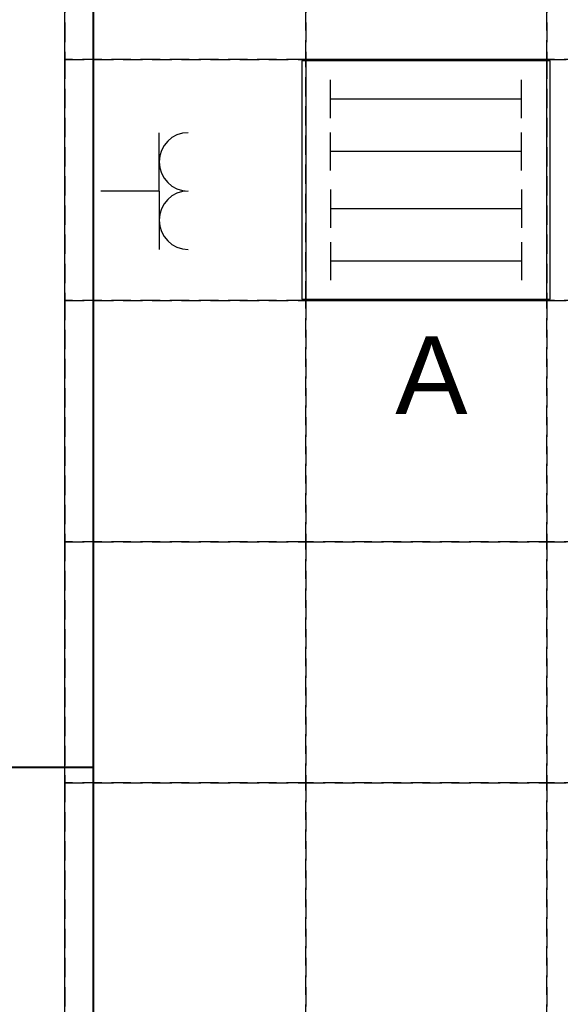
# Model space of a CAD drawing. Header units: millimetres. Extents: x 19325 to 32410, y -4876 to 2807.
# Tile 28 of 72: x 20447 to 20586, y -2486 to -2233. Entities that reach past the tile are written whole.
import ezdxf
from ezdxf import colors
from ezdxf.entities.mleader import LeaderData, LeaderLine
from ezdxf.enums import TextEntityAlignment as Align
from ezdxf.math import Vec2, Vec3

# ---------------------------------------------------------------- set-up
doc = ezdxf.new("R2010")
doc.units = ezdxf.units.MM
doc.linetypes.add('HIDDEN', pattern=[0.375, 0.25, -0.125])
for name, color, linetype, lineweight in [('.WK_WODA_OPIS', 7, 'Continuous', 13), ('2E_INSTA', 40, 'Continuous', 30), ('2E_OPRAWY', 40, 'Continuous', 30), ('AMATECH_OPRAWY AWARYJNE', 4, 'Continuous', 30), ('opisy 1', 4, 'Continuous', 13)]:
    doc.layers.add(name, color=color, linetype=linetype, lineweight=lineweight)
doc.layers.add('A_SC_MUROWANA_DZIAŁOWA', color=42, linetype='Continuous')
doc.layers.add('A_SUFITY', color=2, linetype='Continuous')
doc.styles.add('Opisowy', font='arial.ttf', dxfattribs={"width": 0.8})
doc.styles.add('PITSIMP8', font='pitsimp8')
doc.styles.get("Standard").update_dxf_attribs({"font": 'arial.ttf'})
doc.styles.add('WYMIARY', font='romans.shx', dxfattribs={"width": 0.7})

# ---------------------------------------------------------------- blocks, each defined once
blk = doc.blocks.new('_None')
blk = doc.blocks.new('2DEL_019')
for q in [(-2, 0), (0, -2), (2, 0)]:
    blk.add_line((0, 0), q)
for centre in [(-1, 1), (1, 1)]:
    blk.add_arc(centre, 1, 180, 0)
at = {"linetype": 'ByBlock', "style": 'PITSIMP8', "flags": 9}
for tag, p in [('VOLUMENSTROM', (-0.164, 0.355)), ('RAUM/GRUPPE', (-0.164, 0.475)), ('DRUCK/-STUFE', (-0.164, 0.335)), ('BEZEICHNUNG', (-0.164, 0.495)), ('POS.NR.G-LV', (-0.164, 0.455)), ('KENNUNG', (-0.164, 0.395)), ('LEISTUNG', (-0.164, 0.375)), ('FABRIKAT', (-0.164, 0.435)), ('TYP', (-0.164, 0.415)), ('SPANNUNG/FREQUENZ', (-0.164, 0.195)), ('TEMPERATUR', (-0.164, 0.255)), ('ANSCHLUSS', (-0.164, 0.315)), ('SCHUTZART', (-0.164, 0.215)), ('DREHZAHL', (-0.164, 0.235)), ('GROESSE', (-0.164, 0.295)), ('GEWICHT', (-0.164, 0.175)), ('FREI', (-0.164, 0.155)), ('FREI', (-0.164, 0.135)), ('FREI', (-0.164, 0.115)), ('DN', (-0.164, 0.275))]:
    blk.add_attdef(tag, text='', height=0.01, dxfattribs=at).set_placement(p, align=Align.MIDDLE)
blk = doc.blocks.new('2DEL_079')
at = {"color": 0}
for p, q in [((-0.3844, 0.26), (-0.3844, 0.42)), ((0.3844, 0.26), (0.3844, 0.42)), ((-0.3844, 0.04), (-0.3844, 0.2)), ((0.3844, 0.04), (0.3844, 0.2)), ((-0.3844, -0.04), (-0.3844, -0.2)), ((0.3844, -0.04), (0.3844, -0.2)), ((-0.3844, -0.26), (-0.3844, -0.42)), ((0.3844, -0.26), (0.3844, -0.42))]:
    blk.add_line(p, q, dxfattribs=at)
for p, q in [((-0.3844, 0.34), (0.3844, 0.34)), ((-0.3844, 0.12), (0.3844, 0.12)), ((-0.3844, -0.12), (0.3844, -0.12)), ((-0.3844, -0.34), (0.3844, -0.34))]:
    blk.add_line(p, q)
blk.add_lwpolyline([(-0.5, -0.5), (0.5, -0.5), (0.5, 0.5), (-0.5, 0.5)], close=True)
at = {"linetype": 'ByBlock', "style": 'PITSIMP8', "flags": 9}
for tag, p in [('BEZEICHNUNG', (-0.2341, 0.1593)), ('RAUM/GRUPPE', (-0.2341, 0.1393)), ('POS.NR.G-LV', (-0.2341, 0.1193)), ('FABRIKAT', (-0.2341, 0.0993)), ('TYP', (-0.2341, 0.0793)), ('KENNUNG', (-0.2341, 0.0593)), ('LEISTUNG', (-0.2341, 0.0393)), ('VOLUMENSTROM', (-0.2341, 0.0193)), ('DRUCK/-STUFE', (-0.2341, -0.0007)), ('ANSCHLUSS', (-0.2341, -0.0207)), ('GROESSE', (-0.2341, -0.0407)), ('TEMPERATUR', (-0.2341, -0.0807)), ('DN', (-0.2341, -0.0607)), ('SCHUTZART', (-0.2341, -0.1207)), ('DREHZAHL', (-0.2341, -0.1007)), ('SPANNUNG/FREQUENZ', (-0.2341, -0.1407)), ('GEWICHT', (-0.2341, -0.1607)), ('FREI', (-0.2341, -0.1807)), ('FREI', (-0.2341, -0.2007)), ('FREI', (-0.2341, -0.2207))]:
    blk.add_attdef(tag, text='', height=0.01, dxfattribs=at).set_placement(p, align=Align.MIDDLE)

msp = doc.modelspace()

# ---------------------------------------------------------------- linework, layer by layer
at = {"layer": 'A_SC_MUROWANA_DZIAŁOWA', "color": 2, "lineweight": 40}
msp.add_line((20466.28, -2425.49), (20466.28, -3127.13), dxfattribs=at)
at = {"layer": 'A_SC_MUROWANA_DZIAŁOWA'}
msp.add_lwpolyline([(20458.98, -2605.47), (20458.98, -2181.47), (20914.98, -2181.47)], dxfattribs=at)
at = {"layer": 'A_SUFITY', "color": 3, "linetype": 'HIDDEN', "ltscale": 20}
for points in [[(20458.98, -2491.47), (20520.98, -2491.47), (20520.98, -2429.47), (20458.98, -2429.47)], [(20520.98, -2491.47), (20582.98, -2491.47), (20582.98, -2429.47), (20520.98, -2429.47)], [(20582.98, -2491.47), (20644.98, -2491.47), (20644.98, -2429.47), (20582.98, -2429.47)]]:
    msp.add_lwpolyline(points, close=True, dxfattribs=at)

# ---------------------------------------------------------------- texts
at = {"layer": 'opisy 1', "insert": (20142.81, -2394.36), "char_height": 12, "width": 108.1563, "attachment_point": 7, "rotation": 0}
msp.add_mtext('\\pi28.77111;{\\W0.60000x;\\T0.95000;LODÓWKA}', dxfattribs=at)

# ---------------------------------------------------------------- next in the draw order: leaders
at = {"layer": '.WK_WODA_OPIS'}
ml = msp.add_multileader_mtext('Standard', dxfattribs=at)
ml.set_content('{\\W0.5;istn. RG - rozdzielnica\\Pgłówna do pozostawienia\\P- rozbudowa o dodatkową\\Pobudowę RN-1x12 mod.}', color=256, style='WYMIARY')
ml.set_leader_properties(linetype='ByLayer', lineweight=-1)
ml.set_arrow_properties(name='NONE')
ml.build(insert=Vec2(0, 0))
ml.multileader.update_dxf_attribs({"text_left_attachment_type": 6, "text_right_attachment_type": 6, "text_top_attachment_type": 0, "text_bottom_attachment_type": 0, "dogleg_length": 86.36, "arrow_head_size": 5})
ctx = ml.context
ctx.base_point, ctx.char_height, ctx.arrow_head_size, ctx.landing_gap_size, ctx.plane_origin = Vec3(20476.89, -2047.37, 3941.4), 15, 5, 1.25, Vec3(-855841.97, 6520491.8, 3941.4)
ctx.left_attachment, ctx.right_attachment = 6, 6
notes = []
notes.append((ctx, [(0, (1, 1, 0), (20645.01, -2047.37, 3941.4), (-1, 0), 10.8, [(0, [(20675.96, -2137.56, 3941.4)], 256, [])])]))
ctx.mtext.insert, ctx.mtext.line_spacing_style = Vec3(20478.14, -2028.8, 3941.4), 2
ctx.mtext.has_bg_fill, ctx.mtext.bg_color, ctx.mtext.bg_scale_factor, ctx.mtext.bg_transparency, ctx.mtext.use_window_bg_color = 1, -1027028792, 1.5, 0, 1
for ctx, leaders in notes:
    for number, flags, end, landing, length, lines in leaders:
        leader = LeaderData()
        leader.index, (leader.has_last_leader_line, leader.has_dogleg_vector, leader.attachment_direction) = number, flags
        leader.last_leader_point, leader.dogleg_vector, leader.dogleg_length = Vec3(end), Vec3(landing), length
        for number, points, colour, breaks in lines:
            line = LeaderLine()
            line.index, line.vertices, line.color, line.breaks = number, Vec3.list(points), colors.encode_raw_color(colour), breaks
            leader.lines.append(line)
        ctx.leaders.append(leader)

# ---------------------------------------------------------------- next in the draw order: linework, layer by layer
at = {"layer": 'A_SC_MUROWANA_DZIAŁOWA', "color": 2, "lineweight": 40}
msp.add_lwpolyline([(20660.96, -2128.37), (20639.84, -2128.37), (20639.84, -2187.63), (20466.28, -2187.63), (20466.28, -2425.49), (20222.34, -2425.49), (20222.34, -2186.24), (19999.12, -2186.24), (19999.14, -2629.23)], dxfattribs=at)
at = {"layer": 'A_SUFITY', "color": 3, "linetype": 'HIDDEN', "ltscale": 20}
for points in [[(20458.98, -2243.47), (20520.98, -2243.47), (20520.98, -2181.47), (20458.98, -2181.47)], [(20520.98, -2243.47), (20582.98, -2243.47), (20582.98, -2181.47), (20520.98, -2181.47)], [(20582.98, -2243.47), (20644.98, -2243.47), (20644.98, -2181.47), (20582.98, -2181.47)], [(20458.98, -2305.47), (20520.98, -2305.47), (20520.98, -2243.47), (20458.98, -2243.47)], [(20582.98, -2305.47), (20644.98, -2305.47), (20644.98, -2243.47), (20582.98, -2243.47)], [(20458.98, -2367.47), (20520.98, -2367.47), (20520.98, -2305.47), (20458.98, -2305.47)], [(20520.98, -2367.47), (20582.98, -2367.47), (20582.98, -2305.47), (20520.98, -2305.47)], [(20582.98, -2367.47), (20644.98, -2367.47), (20644.98, -2305.47), (20582.98, -2305.47)], [(20458.98, -2429.47), (20520.98, -2429.47), (20520.98, -2367.47), (20458.98, -2367.47)], [(20520.98, -2429.47), (20582.98, -2429.47), (20582.98, -2367.47), (20520.98, -2367.47)], [(20582.98, -2429.47), (20644.98, -2429.47), (20644.98, -2367.47), (20582.98, -2367.47)]]:
    msp.add_lwpolyline(points, close=True, dxfattribs=at)
at = {"layer": 'A_SUFITY', "color": 3}
msp.add_lwpolyline([(20520.98, -2305.47), (20582.98, -2305.47), (20582.98, -2243.47), (20520.98, -2243.47)], close=True, dxfattribs=at)

# ---------------------------------------------------------------- next in the draw order: block references
at = {"layer": '2E_INSTA', "xscale": 7.5, "yscale": 7.5, "zscale": 7.5, "rotation": 270}
msp.add_blockref('2DEL_019', (20483.24, -2277.28), dxfattribs=at)
at = {"layer": '2E_OPRAWY', "xscale": 63.9, "yscale": 61.3, "zscale": 63.9, "rotation": 180.0000000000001}
msp.add_blockref('2DEL_079', (20551.93, -2274.48), dxfattribs=at)

# ---------------------------------------------------------------- next in the draw order: texts
at = {"layer": 'AMATECH_OPRAWY AWARYJNE', "linetype": 'ByBlock', "style": 'Opisowy'}
msp.add_text('A', height=20, dxfattribs=at).set_placement((20543.98, -2334.65, 0))

doc.saveas('drawing.dxf')
